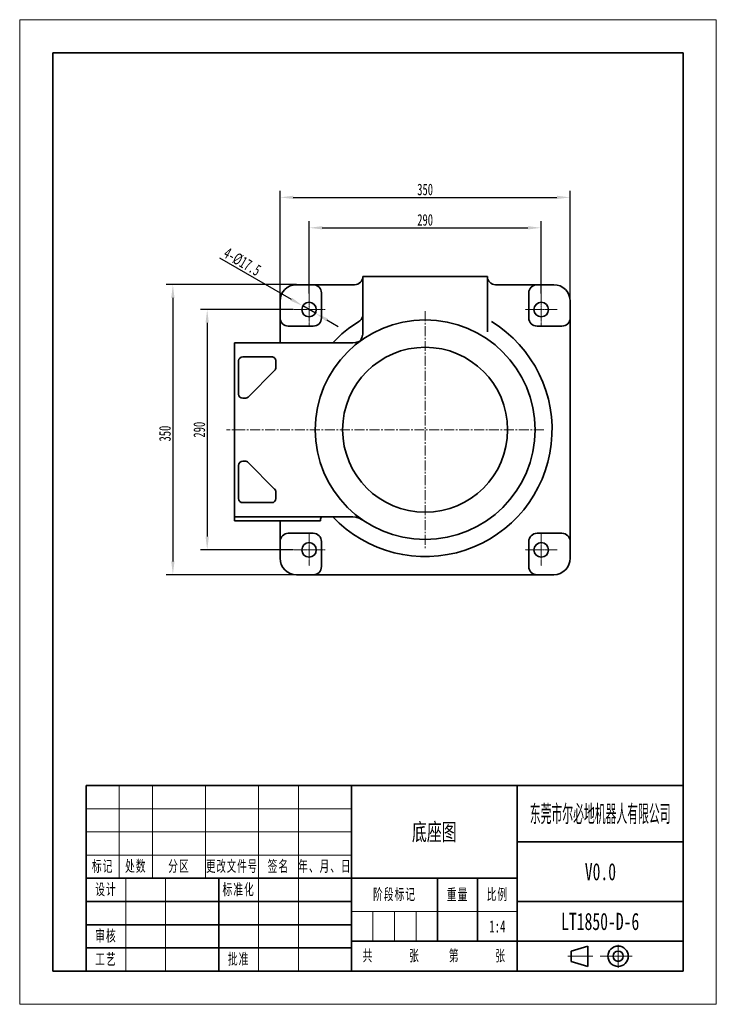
# Model space of a CAD drawing. Header units: millimetres. Extents: x -420 to 420, y -594 to 594.
import ezdxf
from ezdxf.enums import TextEntityAlignment as Align

# ---------------------------------------------------------------- set-up
doc = ezdxf.new("R2010")
doc.units = ezdxf.units.MM
doc.header["$PDSIZE"] = -5
doc.linetypes.add('CENTER', pattern=[0.6, 0.375, -0.075, 0.075, -0.075])
doc.linetypes.add('点画线', pattern=[18, 12, -2, 2, -2])
doc.layers.get('0').update_dxf_attribs({"lineweight": 35})
for name, color, linetype, lineweight in [('3中心线层', 1, 'CENTER', 18), ('中心线层', 1, '点画线', 18), ('尺寸线层', 3, 'Continuous', 18), ('粗实线层', 7, 'Continuous', 35), ('细实线层', 7, 'Continuous', 18)]:
    doc.layers.add(name, color=color, linetype=linetype, lineweight=lineweight)
doc.styles.add('标准', font='txt', dxfattribs={"width": 0.667})
doc.dimstyles.new('标准', dxfattribs={"dimscale": 4, "dimtxt": 3.5, "dimasz": 4, "dimexe": 2, "dimexo": 0, "dimtad": 1, "dimdsep": 46, "dimtxsty": '标准', "dimblk": '_CAXARROW', "dimcen": 0, "dimdle": 6, "dimazin": 2, "dimtfac": 0.707107, "dimtmove": 0, "dimatfit": 3, "dimfxl": 1, "dimfrac": 2, "dimtolj": 1, "dimarcsym": 1})

# ---------------------------------------------------------------- blocks, each defined once
blk = doc.blocks.new('_CAXARROW')
blk.add_hatch(color=0).paths.add_polyline_path([(0, 0), (-1, 0.125), (-1, -0.125)], flags=0)
blk = doc.blocks.new('*X1')
at = {"layer": 'Defpoints', "color": 0, "transparency": 16777216}
for p in [(208.9, 342.9), (-71.1, 263.5), (208.9, 263.5)]:
    blk.add_point(p, dxfattribs=at)
at = {"layer": '尺寸线层', "color": 0, "linetype": 'Continuous', "lineweight": -2, "transparency": 16777216}
for p, q in [((-71.1, 263.5), (-71.1, 350.9)), ((208.9, 263.5), (208.9, 350.9)), ((-55.1, 342.9), (192.9, 342.9))]:
    blk.add_line(p, q, dxfattribs=at)
at = {"layer": '尺寸线层', "color": 0, "lineweight": -2, "transparency": 16777216, "xscale": 16, "yscale": 16, "zscale": 16, "rotation": 180}
blk.add_blockref('_CAXARROW', (-71.1, 342.9), dxfattribs=at)
at = {"layer": '尺寸线层', "color": 0, "lineweight": -2, "transparency": 16777216, "xscale": 16, "yscale": 16, "zscale": 16}
blk.add_blockref('_CAXARROW', (208.9, 342.9), dxfattribs=at)
at = {"layer": '尺寸线层', "color": 0, "transparency": 16777216, "insert": (68.9, 352.4), "char_height": 14, "attachment_point": 5, "style": '标准', "bg_fill": 3, "box_fill_scale": 1.1, "bg_fill_color": 256, "bg_fill_true_color": 13158600, "bg_fill_transparency": 0}
blk.add_mtext('\\A1;290', dxfattribs=at)
blk = doc.blocks.new('*X2')
at = {"layer": 'Defpoints', "color": 0, "transparency": 16777216}
for p in [(-90.3, 244.3), (-193.9, -45.7), (-90.3, -45.7)]:
    blk.add_point(p, dxfattribs=at)
at = {"layer": '尺寸线层', "color": 0, "linetype": 'Continuous', "lineweight": -2, "transparency": 16777216}
for p, q in [((-90.3, 244.3), (-201.9, 244.3)), ((-193.9, 228.3), (-193.9, -29.7)), ((-90.3, -45.7), (-201.9, -45.7))]:
    blk.add_line(p, q, dxfattribs=at)
at = {"layer": '尺寸线层', "color": 0, "lineweight": -2, "transparency": 16777216, "xscale": 16, "yscale": 16, "zscale": 16}
for p, rotation in [((-193.9, 244.3), 90), ((-193.9, -45.7), 270)]:
    blk.add_blockref('_CAXARROW', p, dxfattribs=dict(at, rotation=rotation))
at = {"layer": '尺寸线层', "color": 0, "transparency": 16777216, "insert": (-203.4, 99.3), "char_height": 14, "attachment_point": 5, "rotation": 90, "style": '标准', "bg_fill": 3, "box_fill_scale": 1.1, "bg_fill_color": 256, "bg_fill_true_color": 13158600, "bg_fill_transparency": 0}
blk.add_mtext('\\A1;290', dxfattribs=at)
blk = doc.blocks.new('*X3')
at = {"layer": 'Defpoints', "color": 0, "transparency": 16777216}
for p in [(-78.7, 248.7), (-63.5, 239.9)]:
    blk.add_point(p, dxfattribs=at)
at = {"layer": '尺寸线层', "color": 0, "linetype": 'Continuous', "lineweight": -2, "transparency": 16777216}
for p, q in [((-178.9, 306.7), (-92.5, 256.7)), ((-63.5, 239.9), (-78.7, 248.7)), ((-49.7, 231.9), (-35.8, 223.8))]:
    blk.add_line(p, q, dxfattribs=at)
at = {"layer": '尺寸线层', "color": 0, "lineweight": -2, "transparency": 16777216, "xscale": 16, "yscale": 16, "zscale": 16}
for p, rotation in [((-78.7, 248.7), 329.9051694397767), ((-63.5, 239.9), 149.9051694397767)]:
    blk.add_blockref('_CAXARROW', p, dxfattribs=dict(at, rotation=rotation))
at = {"layer": '尺寸线层', "color": 0, "transparency": 16777216, "insert": (-151.6, 301.9), "char_height": 14, "attachment_point": 5, "rotation": 329.9052, "style": '标准', "bg_fill": 3, "box_fill_scale": 1.1, "bg_fill_color": 256, "bg_fill_true_color": 13158600, "bg_fill_transparency": 0}
blk.add_mtext('\\A1;4-%%C17.5', dxfattribs=at)
blk = doc.blocks.new('*X4')
at = {"layer": 'Defpoints', "color": 0, "transparency": 16777216}
for p in [(243.9, 379.6), (-106.1, 254.3), (243.9, 254.3)]:
    blk.add_point(p, dxfattribs=at)
at = {"layer": '尺寸线层', "color": 0, "linetype": 'Continuous', "lineweight": -2, "transparency": 16777216}
for p, q in [((-106.1, 254.3), (-106.1, 387.6)), ((243.9, 254.3), (243.9, 387.6)), ((-90.1, 379.6), (227.9, 379.6))]:
    blk.add_line(p, q, dxfattribs=at)
at = {"layer": '尺寸线层', "color": 0, "lineweight": -2, "transparency": 16777216, "xscale": 16, "yscale": 16, "zscale": 16, "rotation": 180}
blk.add_blockref('_CAXARROW', (-106.1, 379.6), dxfattribs=at)
at = {"layer": '尺寸线层', "color": 0, "lineweight": -2, "transparency": 16777216, "xscale": 16, "yscale": 16, "zscale": 16}
blk.add_blockref('_CAXARROW', (243.9, 379.6), dxfattribs=at)
at = {"layer": '尺寸线层', "color": 0, "transparency": 16777216, "insert": (68.9, 389.1), "char_height": 14, "attachment_point": 5, "style": '标准', "bg_fill": 3, "box_fill_scale": 1.1, "bg_fill_color": 256, "bg_fill_true_color": 13158600, "bg_fill_transparency": 0}
blk.add_mtext('\\A1;350', dxfattribs=at)
blk = doc.blocks.new('*X5')
at = {"layer": 'Defpoints', "color": 0, "transparency": 16777216}
for p in [(-86.1, 274.3), (-235.3, -75.7), (-86.1, -75.7)]:
    blk.add_point(p, dxfattribs=at)
at = {"layer": '尺寸线层', "color": 0, "linetype": 'Continuous', "lineweight": -2, "transparency": 16777216}
for p, q in [((-86.1, 274.3), (-243.3, 274.3)), ((-235.3, 258.3), (-235.3, -59.7)), ((-86.1, -75.7), (-243.3, -75.7))]:
    blk.add_line(p, q, dxfattribs=at)
at = {"layer": '尺寸线层', "color": 0, "lineweight": -2, "transparency": 16777216, "xscale": 16, "yscale": 16, "zscale": 16}
for p, rotation in [((-235.3, 274.3), 90), ((-235.3, -75.7), 270)]:
    blk.add_blockref('_CAXARROW', p, dxfattribs=dict(at, rotation=rotation))
at = {"layer": '尺寸线层', "color": 0, "transparency": 16777216, "insert": (-244.8, 94.6), "char_height": 14, "attachment_point": 5, "rotation": 90, "style": '标准', "bg_fill": 3, "box_fill_scale": 1.1, "bg_fill_color": 256, "bg_fill_true_color": 13158600, "bg_fill_transparency": 0}
blk.add_mtext('\\A1;350', dxfattribs=at)
blk = doc.blocks.new('*X6')
at = {"layer": '粗实线层'}
for p, q in [((95, 138.5), (-95, 138.5)), ((-95, 138.5), (-95, -138.5)), ((95, -138.5), (95, 138.5)), ((-95, -138.5), (95, -138.5))]:
    blk.add_line(p, q, dxfattribs=at)
at = {"layer": '细实线层'}
for p, q in [((105, 148.5), (-105, 148.5)), ((-105, 148.5), (-105, -148.5)), ((105, -148.5), (105, 148.5)), ((-105, -148.5), (105, -148.5))]:
    blk.add_line(p, q, dxfattribs=at)
blk = doc.blocks.new('*X7')
for p, q in [((-33.77, 6.04), (-28.68, 7.57)), ((-33.77, 2.96), (-33.77, 6.04)), ((-28.68, 1.43), (-28.68, 7.57)), ((-33.77, 2.96), (-28.68, 1.43))]:
    blk.add_line(p, q)
for radius in [3.07, 1.54]:
    blk.add_circle((-19.6, 4.5), radius)
at = {"layer": '中心线层'}
for p, q in [((-19.6, 1.04), (-19.6, 7.96)), ((-27.21, 4.5), (-34.79, 4.5)), ((-16.53, 4.5), (-24.97, 4.5)), ((-23.82, 4.5), (-15.37, 4.5))]:
    blk.add_line(p, q, dxfattribs=at)
at = {"layer": '粗实线层'}
for p, q in [((0, 56), (-180, 56)), ((-180, 56), (-180, 0)), ((-100, 56), (-100, 0)), ((-50, 56), (-50, 0)), ((0, 0), (0, 56)), ((0, 39), (-50, 39)), ((-50, 28), (-180, 28)), ((-140, 28), (-140, 0)), ((-74, 28), (-74, 9)), ((-62, 28), (-62, 9)), ((-100, 21), (-180, 21)), ((0, 21), (-50, 21)), ((-100, 14), (-180, 14)), ((0, 9), (-100, 9)), ((-100, 7), (-180, 7)), ((0, 0), (-180, 0))]:
    blk.add_line(p, q, dxfattribs=at)
at = {"layer": '细实线层'}
for p, q in [((-170, 56), (-170, 28)), ((-160, 56), (-160, 28)), ((-144, 56), (-144, 28)), ((-128, 56), (-128, 0)), ((-116, 56), (-116, 0)), ((-100, 49), (-180, 49)), ((-100, 42), (-180, 42)), ((-100, 35), (-180, 35)), ((-168, 28), (-168, 0)), ((-156, 28), (-156, 0)), ((-50, 18), (-100, 18)), ((-93.5, 18), (-93.5, 9)), ((-87, 18), (-87, 9)), ((-80.5, 18), (-80.5, 9))]:
    blk.add_line(p, q, dxfattribs=at)
at = {"layer": '尺寸线层', "attachment_point": 5, "line_spacing_factor": 0.99982, "style": '标准'}
for s, insert, char_height, width in [('\\T1.1;标记', (-175, 31.5), 3.403, 18), ('\\T1.1;处数', (-165, 31.5), 3.403, 18), ('\\T1.1;分区', (-152, 31.5), 3.403, 30), ('\\T1.1;{\\W0.597914;更改文件号}', (-136, 31.5), 3.4028, 30), ('\\T1.1;签名', (-122, 31.5), 3.403, 22), ('\\T1.1;{\\W0.612634;年、月、日}', (-108, 31.5), 3.4028, 30), ('\\T1.1;设计', (-174, 24.5), 3.403, 22), ('\\T1.1;标准化', (-134, 24.5), 3.403, 22), ('\\T1.1;阶段标记', (-87, 23), 3.403, 50), ('\\T1.1;重量', (-68, 23), 3.403, 22), ('\\T1.1;比例', (-56, 23), 3.403, 22), ('\\T1.1;审核', (-174, 10.5), 3.403, 22), ('\\T1.1;共', (-95, 4.5), 3.403, 8), ('\\T1.1;张', (-81, 4.5), 3.403, 8), ('\\T1.1;第', (-69, 4.5), 3.403, 8), ('\\T1.1;张', (-55, 4.5), 3.403, 8), ('\\T1.1;工艺', (-174, 3.5), 3.403, 22), ('\\T1.1;批准', (-134, 3.5), 3.403, 22)]:
    blk.add_mtext(s, dxfattribs=dict(at, insert=insert, char_height=char_height, width=width))
at = {"layer": '尺寸线层', "style": '标准'}
for tag, height, width, p in [('标记C', 3.63, 0.664996, (-175, 52.5)), ('处数C', 3.63, 0.664996, (-165, 52.5)), ('分区C', 3.63, 0.667, (-152, 52.5)), ('更改文件号C', 3.63, 0.498314, (-136, 52.5)), ('更改签名C', 3.63, 0.447537, (-122, 52.5)), ('更改日期C', 3.63, 0.610278, (-108, 52.5)), ('单位名称', 5.19, 0.667, (-25, 47.5)), ('标记B', 3.63, 0.664996, (-175, 45.5)), ('处数B', 3.63, 0.664996, (-165, 45.5)), ('分区B', 3.63, 0.667, (-152, 45.5)), ('更改文件号B', 3.63, 0.498314, (-136, 45.5)), ('更改签名B', 3.63, 0.447537, (-122, 45.5)), ('更改日期B', 3.63, 0.610278, (-108, 45.5)), ('图纸名称', 5.19, 0.667, (-75, 42)), ('标记A', 3.63, 0.664996, (-175, 38.5)), ('处数A', 3.63, 0.664996, (-165, 38.5)), ('分区A', 3.63, 0.667, (-152, 38.5)), ('更改文件号A', 3.63, 0.498314, (-136, 38.5)), ('更改签名A', 3.63, 0.447537, (-122, 38.5)), ('更改日期A', 3.63, 0.610278, (-108, 38.5)), ('材料名称', 5.19, 0.667, (-24.93, 30)), ('设计', 3.63, 0.667, (-162, 24.5)), ('设计日期', 3.63, 0.667, (-148, 24.5)), ('标准化', 3.63, 0.667, (-122, 24.5)), ('标准化日期', 3.63, 0.554163, (-108, 24.5)), ('图纸编号', 5.19, 0.667, (-25, 15)), ('阶段标记S', 3.63, 0.223769, (-96.75, 13.5)), ('阶段标记A', 3.63, 0.223769, (-90.25, 13.5)), ('阶段标记B', 3.63, 0.223769, (-83.75, 13.5)), ('阶段标记C', 3.63, 0.223769, (-77.25, 13.5)), ('重量', 3.63, 0.667, (-68, 13.5)), ('图纸比例', 3.63, 0.510551, (-56, 13.5)), ('审核', 3.63, 0.667, (-162, 10.5)), ('审核日期', 3.63, 0.667, (-148, 10.5)), ('页数', 3.63, 0.667, (-88, 4.5)), ('页码', 3.63, 0.667, (-62, 4.5)), ('工艺', 3.63, 0.667, (-162, 3.5)), ('工艺日期', 3.63, 0.667, (-148, 3.5)), ('批准', 3.63, 0.667, (-122, 3.5)), ('批准日期', 3.63, 0.667, (-108, 3.5))]:
    blk.add_attdef(tag, text='', height=height, dxfattribs=dict(at, width=width)).set_placement(p, align=Align.MIDDLE_CENTER)

msp = doc.modelspace()

# ---------------------------------------------------------------- linework, layer by layer
at = {"color": 7, "linetype": 'Continuous'}
for p, q in [((233.903, 224.27), (203.903, 224.27)), ((-57.097, -10.73), (-57.097, -8.73)), ((203.903, -25.73), (233.903, -25.73)), ((-56.097, -35.73), (-56.097, -65.73)), ((193.903, -65.73), (193.903, -35.73)), ((-86.097, -75.73), (223.903, -75.73))]:
    msp.add_line(p, q, dxfattribs=at)
for points in [[(-18.454, 204.27), (-14.759, 204.615), (-10.697, 205.836), (-6.998, 207.877)], [(-6.998, -9.336), (-10.709, -7.291), (-14.789, -6.069), (-18.454, -5.73)]]:
    msp.add_lwpolyline(points, dxfattribs=at)
for centre, radius in [((68.903, 99.27), 99.5), ((-71.097, -45.73), 8.75), ((208.903, -45.73), 8.75)]:
    msp.add_circle(centre, radius, dxfattribs=at)
for centre, radius, start, end in [((203.903, 234.27), 10, 180, 270), ((233.903, 234.27), 10, 270, 0), ((-71.49, 237.02), 69.319, 335.656049, 336.078369), ((-21.578, 228.579), 25.215, 302.201369, 302.521404), ((68.903, 99.27), 132.604, 124.376926, 125.120658), ((-54.097, -8.73), 3, 90, 180), ((-66.097, -35.73), 10, 0, 90), ((203.903, -35.73), 10, 90, 180), ((233.903, -35.73), 10, 0, 90), ((-86.097, -55.73), 20, 180, 270), ((223.903, -55.73), 20, 270, 0), ((-66.097, -65.73), 10, 270, 0), ((203.903, -65.73), 10, 180, 270)]:
    msp.add_arc(centre, radius, start, end, dxfattribs=at)
for points, knots in [([(-10.96, 229.858), (-10.226, 230.288), (-8.866, 231.338), (-7.304, 233.372), (-6.321, 235.731), (-6.097, 237.421), (-6.097, 238.26)], [0, 0, 0, 0, 660.73937667, 1317.93410402, 1972.1681491, 2624.67015414, 2624.67015414, 2624.67015414, 2624.67015414]), ([(-6.849, 212.369), (-6.776, 212.627), (-6.487, 213.722), (-6.286, 214.841), (-6.194, 215.7)], [0, 0, 0, 0, 320.7965646, 1353.8016033, 1353.8016033, 1353.8016033, 1353.8016033]), ([(-6.194, 215.7), (-6.179, 215.843), (-6.123, 216.432), (-6.097, 217.025), (-6.097, 217.474)], [0, 0, 0, 0, 330.92215879, 1370.00895181, 1370.00895181, 1370.00895181, 1370.00895181]), ([(-8.335, 208.446), (-8.475, 208.135), (-8.733, 207.568), (-9.009, 207.003), (-9.087, 206.73)], [0, 0, 0, 0, 722.00427505, 1324.28491538, 1324.28491538, 1324.28491538, 1324.28491538]), ([(-9.028, 206.75), (-8.899, 206.8), (-8.599, 206.959), (-8.311, 207.136), (-8.141, 207.242)], [0, 0, 0, 0, 538.91977882, 1319.38380704, 1319.38380704, 1319.38380704, 1319.38380704]), ([(-6.849, 212.369), (-7.022, 211.758), (-7.404, 210.587), (-7.885, 209.455), (-8.126, 208.912)], [0, 0, 0, 0, 692.03341601, 1339.45217624, 1339.45217624, 1339.45217624, 1339.45217624]), ([(-8.022, 207.318), (-7.971, 207.351), (-7.757, 207.488), (-7.545, 207.627), (-7.384, 207.732)], [0, 0, 0, 0, 318.13922445, 1319.88541609, 1319.88541609, 1319.88541609, 1319.88541609])]:
    msp.add_open_spline(points, degree=3, knots=knots, dxfattribs=at)
msp.add_open_spline([(-9.087, 206.73), (-9.067, 206.736), (-9.048, 206.743), (-9.028, 206.75)], degree=3, dxfattribs=at)
at = {"layer": '3中心线层'}
for p, q in [((228.153, 244.27), (189.653, 244.27)), ((-71.097, -26.48), (-71.097, -64.98)), ((208.903, -26.48), (208.903, -64.98)), ((228.153, -45.73), (189.653, -45.73))]:
    msp.add_line(p, q, dxfattribs=at)
at = {"layer": '中心线层'}
msp.add_line((68.903, 242.27), (68.903, -43.73), dxfattribs=at)

# ---------------------------------------------------------------- block references
at = {"layer": '粗实线层'}
ref = msp.add_blockref('*X7', (380, -554), dxfattribs=dict(at, xscale=4, yscale=4, zscale=4))
ref.add_attrib('单位名称', '东莞市尔必地机器人有限公司', dxfattribs={"layer": '尺寸线层', "height": 20.76237, "style": '标准', "width": 0.483671}).set_placement((280, -364), align=Align.MIDDLE_CENTER)
ref.add_attrib('图纸名称', '底座图', dxfattribs={"layer": '尺寸线层', "height": 20.7624, "style": '标准', "width": 0.667}).set_placement((80, -386), align=Align.MIDDLE_CENTER)
ref.add_attrib('图纸编号', 'LT1850-D-6', dxfattribs={"layer": '尺寸线层', "height": 20.7624, "style": '标准', "width": 0.667}).set_placement((280, -494), align=Align.MIDDLE_CENTER)
ref.add_attrib('材料名称', 'V0.0', dxfattribs={"layer": '尺寸线层', "height": 20.7624, "style": '标准', "width": 0.667}).set_placement((280.26, -434), align=Align.MIDDLE_CENTER)
ref.add_attrib('图纸比例', '1:4', dxfattribs={"layer": '尺寸线层', "height": 14.5337, "style": '标准', "width": 0.667}).set_placement((156, -500), align=Align.MIDDLE_CENTER)

# ---------------------------------------------------------------- dimensions: what is measured, and where the dimension line sits
at = {"layer": '尺寸线层', "color": 7}
dim = msp.add_linear_dim(base=(208.903, 342.907), p1=(-71.097, 263.52), p2=(208.903, 263.52), angle=0, text='290', dimstyle='标准', override={"dimsah": 1, "dimtfill": 1}, dxfattribs=at)
dim.commit()
dim.dimension.update_dxf_attribs({"geometry": '*X1', "text_midpoint": (68.903, 352.407)})
dim = msp.add_linear_dim(base=(-193.941, -45.73), p1=(-90.347, 244.27), p2=(-90.347, -45.73), angle=270, dimstyle='标准', override={"dimsah": 1, "dimtfill": 1}, dxfattribs=at)
dim.commit()
dim.dimension.update_dxf_attribs({"geometry": '*X2', "text_midpoint": (-193.941, 99.27), "dimtype": 160})

# ---------------------------------------------------------------- next in the draw order: linework, layer by layer
at = {"color": 7, "linetype": 'Continuous'}
for p, q in [((-18.454, 204.27), (-161.097, 204.27)), ((-161.097, -10.73), (-161.097, 204.27)), ((-156.097, 182.27), (-156.097, 142.27)), ((-116.097, 187.27), (-151.097, 187.27)), ((-111.097, 174.341), (-111.097, 182.27)), ((-144.633, 138.735), (-112.562, 170.806)), ((-151.097, 137.27), (-148.168, 137.27)), ((-148.168, 61.27), (-151.097, 61.27)), ((-112.562, 27.735), (-144.633, 59.806)), ((-156.097, 56.27), (-156.097, 16.27)), ((-111.097, 16.27), (-111.097, 24.199)), ((-151.097, 11.27), (-116.097, 11.27)), ((-18.454, -5.73), (-161.097, -5.73)), ((-161.097, -10.73), (-57.097, -10.73)), ((-106.097, -55.73), (-106.097, -10.73)), ((-96.097, -25.73), (-66.097, -25.73))]:
    msp.add_line(p, q, dxfattribs=at)
for centre, radius, start, end in [((-151.097, 182.27), 5, 90, 180), ((-116.097, 182.27), 5, 0, 90.000047), ((-116.097, 174.341), 5, 315, 0), ((-151.097, 142.27), 5, 180, 270), ((-148.168, 142.27), 5, 270, 315), ((-151.097, 56.27), 5, 90, 180), ((-148.168, 56.27), 5, 45, 90), ((-116.097, 24.199), 5, 0, 45), ((-151.097, 16.27), 5, 180, 270), ((-116.097, 16.27), 5, 270, 0), ((-96.097, -35.73), 10, 90, 180)]:
    msp.add_arc(centre, radius, start, end, dxfattribs=at)
at = {"layer": '3中心线层'}
msp.add_line((-51.847, -45.73), (-90.347, -45.73), dxfattribs=at)
at = {"layer": '中心线层'}
msp.add_line((211.903, 99.27), (-170.536, 99.27), dxfattribs=at)

# ---------------------------------------------------------------- next in the draw order: dimensions: what is measured, and where the dimension line sits
at = {"layer": '尺寸线层', "color": 7}
dim = msp.add_diameter_dim_2p(p1=(-63.527, 239.883), p2=(-78.668, 248.658), text='4-%%C17.5', dimstyle='标准', override={"dimpost": '%%C<>', "dimsah": 1, "dimtfill": 1}, dxfattribs=at)
dim.commit()
dim.dimension.update_dxf_attribs({"geometry": '*X3', "text_midpoint": (-156.317, 293.66), "dimtype": 163})

# ---------------------------------------------------------------- next in the draw order: linework, layer by layer
at = {"color": 7, "linetype": 'Continuous'}
msp.add_line((-66.097, 224.27), (-96.097, 224.27), dxfattribs=at)
msp.add_circle((68.903, 99.27), 132.5, dxfattribs=at)
for centre, radius, start, end in [((-96.097, 234.27), 10, 180, 270), ((-66.097, 234.27), 10, 270, 0), ((68.903, 99.27), 153.073, 223.310268, 58.551852), ((68.903, 99.27), 153.073, 121.448148, 136.689732)]:
    msp.add_arc(centre, radius, start, end, dxfattribs=at)
at = {"layer": '3中心线层'}
msp.add_line((-51.847, 244.27), (-90.347, 244.27), dxfattribs=at)

# ---------------------------------------------------------------- next in the draw order: dimensions: what is measured, and where the dimension line sits
at = {"layer": '尺寸线层', "color": 7}
dim = msp.add_linear_dim(base=(243.903, 379.575), p1=(-106.097, 254.27), p2=(243.903, 254.27), angle=0, dimstyle='标准', override={"dimsah": 1, "dimtfill": 1}, dxfattribs=at)
dim.commit()
dim.dimension.update_dxf_attribs({"geometry": '*X4', "text_midpoint": (68.903, 389.075)})

# ---------------------------------------------------------------- next in the draw order: linework, layer by layer
at = {"color": 7, "linetype": 'Continuous'}
for p, q in [((-86.097, 274.27), (-16.097, 274.27)), ((-6.097, 284.27), (-6.097, 217.474)), ((-6.097, 284.27), (143.903, 284.27)), ((143.903, 217.474), (143.903, 284.27)), ((153.903, 274.27), (223.903, 274.27)), ((-56.097, 264.27), (-56.097, 234.27)), ((193.903, 234.27), (193.903, 264.27)), ((-106.097, 204.266), (-106.097, 254.27)), ((243.903, -55.73), (243.903, 254.27))]:
    msp.add_line(p, q, dxfattribs=at)
for centre in [(-71.097, 244.27), (208.903, 244.27)]:
    msp.add_circle(centre, 8.75, dxfattribs=at)
for centre, radius, start, end in [((-86.097, 254.27), 20, 90, 180), ((-66.097, 264.27), 10, 0, 90), ((-16.097, 284.27), 10, 270, 360), ((153.903, 284.27), 10, 180, 270), ((203.903, 264.27), 10, 90, 180), ((223.903, 254.27), 20, 0, 90)]:
    msp.add_arc(centre, radius, start, end, dxfattribs=at)
at = {"layer": '3中心线层'}
for p, q in [((-71.097, 263.52), (-71.097, 225.02)), ((208.903, 263.52), (208.903, 225.02))]:
    msp.add_line(p, q, dxfattribs=at)

# ---------------------------------------------------------------- next in the draw order: dimensions: what is measured, and where the dimension line sits
at = {"layer": '尺寸线层', "color": 7}
dim = msp.add_linear_dim(base=(-235.29, -75.73), p1=(-86.097, 274.27), p2=(-86.097, -75.73), angle=270, dimstyle='标准', override={"dimsah": 1, "dimtfill": 1}, dxfattribs=at)
dim.commit()
dim.dimension.update_dxf_attribs({"geometry": '*X5', "text_midpoint": (-235.29, 94.621), "dimtype": 160})

# ---------------------------------------------------------------- next in the draw order: block references
at = {"layer": '粗实线层', "xscale": 4, "yscale": 4, "zscale": 4}
msp.add_blockref('*X6', (0, 0), dxfattribs=at)

doc.saveas('drawing.dxf')
